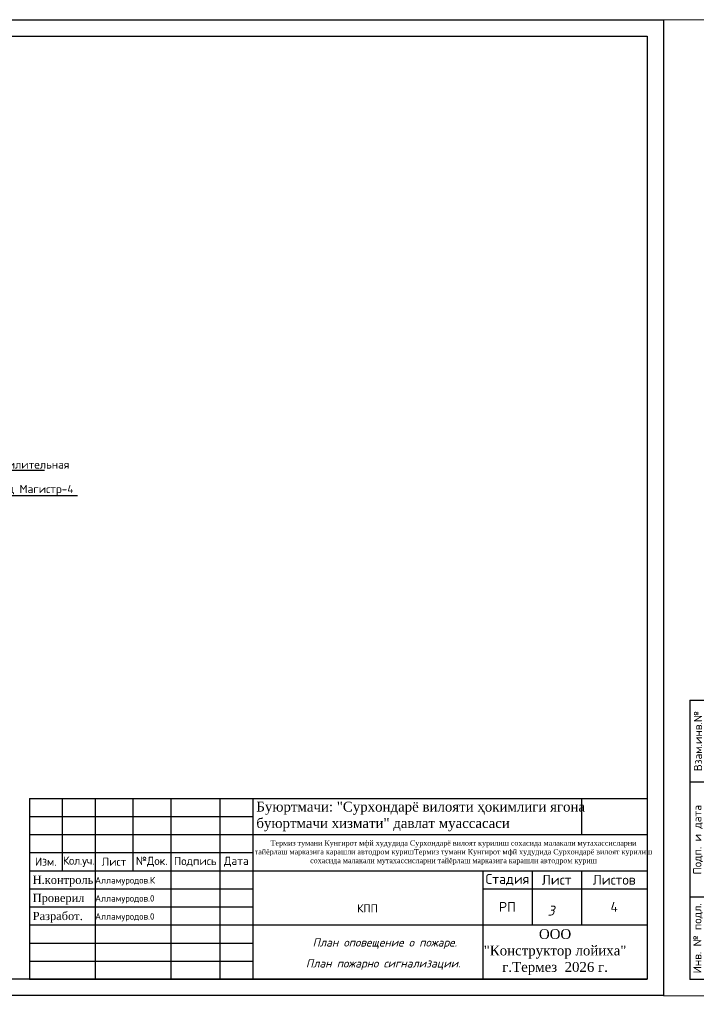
# Model space of a CAD drawing. Header units: millimetres. Extents: x -228268 to 1513407, y -439898 to -137408.
# Tile 26 of 128: x -109508 to -88912, y -247611 to -217653. Entities that reach past the tile are written whole.
import ezdxf
from ezdxf import colors
from ezdxf.entities.mleader import LeaderData, LeaderLine
from ezdxf.math import Vec2, Vec3

# ---------------------------------------------------------------- set-up
doc = ezdxf.new("R2010")
doc.units = ezdxf.units.MM
for name, color, linetype in [('PDF _0', 7, 'Continuous'), ('Text', 154, 'Continuous'), ('Штамп опасные', 7, 'Continuous'), ('Электрика', 7, 'Continuous')]:
    doc.layers.add(name, color=color, linetype=linetype)
doc.layers.add('Рамка (Sheet frame)', color=7, linetype='Continuous', lineweight=30)
doc.layers.add('Элемент модели - Зона_Ном_пера__41', color=7, linetype='Continuous', lineweight=25)
doc.styles.add('250', font='isocpeur.ttf', dxfattribs={"height": 250})
doc.styles.add('Bobur ISOCPEUR', font='isocpeur.ttf')
doc.styles.add('V@ler@Live', font='isocpeur.ttf')
doc.styles.add('ViTEXT', font='isocpeur.ttf')
doc.styles.add('Бристоль', font='isocpeui.ttf')
doc.styles.add('ГОСТ 250', font='isocpeur.ttf', dxfattribs={"height": 250})
doc.styles.add('Мой 250', font='isocpeui.ttf', dxfattribs={"height": 250})

# ---------------------------------------------------------------- blocks, each defined once
blk = doc.blocks.new('*U557')
at = {"lineweight": 30, "ltscale": 15}
blk.add_lwpolyline([(41010, 29700), (42010, 29700), (42010, 29200), (41010, 29200)], close=True, dxfattribs=at)
at = {"layer": 'Электрика', "color": 7, "lineweight": 30}
for p, q in [((810, 9000), (810, 500)), ((810, 9000), (2010, 9000)), ((1310, 9000), (1310, 500)), ((2010, 6500), (810, 6500)), ((2010, 3000), (810, 3000)), ((2010, 500), (810, 500))]:
    blk.add_line(p, q, dxfattribs=at)
at = {"layer": 'Электрика', "color": 7, "lineweight": 18}
blk.add_lwpolyline([(10, 0), (42010, 0), (42010, 29700), (10, 29700)], close=True, dxfattribs=at)
at = {"layer": 'Электрика', "color": 7, "lineweight": 30}
blk.add_lwpolyline([(2010, 500), (41510, 500), (41510, 29200), (2010, 29200)], close=True, dxfattribs=at)
at = {"insert": (39719, 413), "char_height": 250, "width": 1756.5, "attachment_point": 1, "style": '250'}
blk.add_mtext('Формат A3', dxfattribs=at)
at = {"layer": 'Электрика', "color": 7, "char_height": 250, "width": 2500, "attachment_point": 5, "rotation": 90, "style": 'ГОСТ 250'}
for s, insert in [('Взам.инв.№', (1060, 7750)), ('Подп. и дата', (1060, 4750)), ('Инв. № подл.', (1060, 1750))]:
    blk.add_mtext(s, dxfattribs=dict(at, insert=insert))
blk = doc.blocks.new('_None')

msp = doc.modelspace()

# ---------------------------------------------------------------- linework, layer by layer
at = {"layer": 'PDF _0', "linetype": 'ByBlock', "lineweight": 25}
for points in [[(-89912.4, -247346.5), (-131908.1, -247346.5), (-131908.1, -217653.2), (-89912.4, -217653.2)], [(-90411.9, -246847), (-129909.9, -246847), (-129909.9, -218152.7), (-90411.9, -218152.7)]]:
    msp.add_lwpolyline(points, close=True, dxfattribs=at)
at = {"layer": 'Штамп опасные'}
for p, q in [((-109211.9, -241347), (-90411.9, -241347)), ((-109211.9, -241347), (-109211.9, -246847)), ((-108211.9, -241347), (-108211.9, -243547)), ((-107211.9, -241347), (-107211.9, -246847)), ((-106061.9, -241347), (-106061.9, -243547)), ((-104911.9, -241347), (-104911.9, -246847)), ((-103411.9, -241347), (-103411.9, -246847)), ((-102411.9, -241347), (-102411.9, -246847)), ((-92411.9, -241347), (-92411.9, -242447)), ((-90411.9, -241347), (-90411.9, -246847)), ((-109211.9, -241897), (-102411.9, -241897)), ((-109211.9, -242447), (-90411.9, -242447)), ((-109211.9, -242997), (-102411.9, -242997)), ((-109211.9, -243547), (-95411.9, -243547)), ((-95411.9, -243547), (-95411.9, -244097)), ((-93911.9, -243547), (-93911.9, -245197)), ((-92411.9, -243547), (-92411.9, -245197)), ((-109211.9, -244097), (-102411.9, -244097)), ((-95411.9, -244097), (-90411.9, -244097)), ((-109211.9, -244647), (-102411.9, -244647)), ((-109211.9, -245197), (-90411.9, -245197)), ((-95411.9, -245197), (-95411.9, -246847)), ((-109211.9, -245747), (-102411.9, -245747)), ((-109211.9, -246297), (-102411.9, -246297)), ((-109211.9, -246847), (-90411.9, -246847))]:
    msp.add_line(p, q, dxfattribs=at)
at = {"layer": 'Штамп опасные', "lineweight": 25}
for p, q in [((-95411.9, -243547), (-90411.9, -243547)), ((-95411.9, -244097), (-95411.9, -245197))]:
    msp.add_line(p, q, dxfattribs=at)

# ---------------------------------------------------------------- block references
at = {"color": 7, "lineweight": 25}
msp.add_blockref('*U557', (-89921.9, -247353.2), dxfattribs=at)

# ---------------------------------------------------------------- texts
at = {"lineweight": 0, "ltscale": 10, "insert": (-152158.1, -218940), "char_height": 400, "width": 22277.353, "attachment_point": 5, "style": 'Bobur ISOCPEUR'}
msp.add_mtext('\\pi238.804;{\\C256;\\c0;Типовые чертежи крепления извещателя пожарного дымового  \\A1;\\C256;ИП-212-68M\\C256;\\c0; и ручной-\\A0;ИПР-513-10\\A1;. \\A0; }', dxfattribs=at)
at = {"color": 7, "lineweight": 25, "ltscale": 0.095, "char_height": 250, "width": 6900, "attachment_point": 5, "style": 'Мой 250'}
for s, insert in [('План {\\C7;оповещение о пожаре}.{\\C7; }', (-98394.8, -245763.3)), ('{\\C7;План пожарно сигнализации. }', (-98443.2, -246400.4))]:
    msp.add_mtext(s, dxfattribs=dict(at, insert=insert))
at = {"layer": 'Text', "color": 0, "lineweight": 20, "ltscale": 30, "insert": (-98920.9, -244691.3), "char_height": 250, "width": 7000, "attachment_point": 5, "style": 'V@ler@Live'}
msp.add_mtext('{\\C7;КПП}', dxfattribs=at)
at = {"layer": 'Рамка (Sheet frame)', "color": 7, "lineweight": 15, "insert": (-149158.3, -225607.1), "char_height": 250, "width": 15237.265, "attachment_point": 4, "style": 'Бристоль'}
msp.add_mtext('\\pi6641.54902;Примечание:\\P\\pi0;1. Монтаж {\\C256;пожарных дымовых извещателей выполнить }на расстоянии не более 4 метров от стены.\\P2. {\\C0;При монтаже подвесных потолков предусмотреть доступ к извещателям, для обеспечения обслуживания дымовых извещателей. Крепления всех дымовых извещателей за и под подвесным потолком \\C256;могут быть откорректированы с учетом всех нормативных документов, а также с учётом расположения освещения, вентиляции или других коммуникаций,\\C0; высотную отметку плана смотреть в архитектурно-строительной части проекта.}', dxfattribs=at)
at = {"layer": 'Штамп опасные', "lineweight": 25, "style": 'ViTEXT'}
for s, insert, char_height, width, attachment_point in [('{\\fTimes New Roman|b0|i0|c204|p18;\\C0;Буюртмачи: "Сурхондарё вилояти ҳокимлиги ягона буюртмачи хизмати" давлат муассасаси}', (-102303.2, -241897), 300, 10000, 4), ('{\\fTimes New Roman|b0|i0|c204|p18;\\C0;Термиз тумани Кунгирот мфй худудида Сурхондарё вилоят курилиш сохасида малакали мутахассисларни тайёрлаш марказига карашли автодром куришТермиз тумани Кунгирот мфй худудида Сурхондарё вилоят курилиш сохасида малакали мутахассисларни тайёрлаш марказига карашли автодром куриш}', (-96303.2, -242997), 160, 12000, 5), ('Изм.', (-108711.9, -243272), 250, 1000, 5), ('{\\T0.95;Кол.уч.}', (-107711.9, -243272), 250, 1000, 5), ('Лист', (-106636.9, -243272), 250, 1150, 5), ('№Док.\\P', (-105486.9, -243272), 250, 1150, 5), ('Подпись', (-104161.9, -243272), 250, 1500, 5), ('Дата', (-102911.9, -243272), 250, 1000, 5), ('{\\fTimes New Roman|b0|i0|c204|p18;\\C0;Н.контроль}', (-109111.9, -243863.8), 250, 1800, 4), ('Алламуродов.К', (-107211.9, -243863.8), 200, 2000, 4), ('Стадия', (-94661.9, -243822), 300, 1500, 5), ('Лист', (-93161.9, -243822), 300, 1500, 5), ('Листов', (-91411.9, -243822), 300, 2000, 5), ('{\\fTimes New Roman|b0|i0|c204|p18;\\C0;Проверил\\Ftxt|c204; }', (-109111.9, -244413.8), 250, 1800, 4), ('Алламуродов.0', (-107211.9, -244413.8), 200, 2000, 4), ('РП', (-94661.9, -244647), 300, 1500, 5), ('4', (-91411.9, -244647), 300, 2000, 5), ('{\\fTimes New Roman|b0|i0|c204|p18;\\C0;Разработ.}', (-109111.9, -244963.8), 250, 1800, 4), ('Алламуродов.0', (-107211.9, -244963.8), 200, 2000, 4), ('{\\fTimes New Roman|b0|i0|c204|p18;\\C0;ООО \\P"Конструктор лойиха"\\Pг.Термез  2026 г.\\Ftxt|c204;  }', (-93211.9, -246022), 300, 5000, 5)]:
    msp.add_mtext(s, dxfattribs=dict(at, insert=insert, char_height=char_height, width=width, attachment_point=attachment_point))
at = {"layer": 'Элемент модели - Зона_Ном_пера__41', "color": 0, "linetype": 'Continuous', "lineweight": 5, "insert": (-93333.8, -244760.8), "char_height": 300, "width": 1500, "attachment_point": 5, "style": 'Бристоль'}
msp.add_mtext('3', dxfattribs=at)

# ---------------------------------------------------------------- leaders
at = {"color": 7, "lineweight": 25}
ml = msp.add_multileader_mtext('Standard', dxfattribs=at)
ml.set_content('{\\fISOCPEUR|b0|i0|c204|p34;Усилительная }', color=7, style='250')
ml.set_leader_properties()
ml.build(insert=Vec2(0, 0))
ml.multileader.update_dxf_attribs({"has_dogleg": 0, "text_left_attachment_type": 6, "text_right_attachment_type": 6, "dogleg_length": 431.6, "arrow_head_size": 200})
ctx = ml.context
ctx.base_point, ctx.char_height, ctx.arrow_head_size, ctx.plane_origin = Vec3(-110139.5, -231362.4), 250, 200, Vec3(-102377.6, -237605.1)
ctx.left_attachment, ctx.right_attachment, ctx.text_align_type = 6, 6, 1
notes = []
notes.append((ctx, [(1, (1, 1, 0), (-110571.2, -231362.4), (1, 0), 431.6, [(0, [(-112397.3, -229988)], 0, [])])]))
ctx.mtext.insert, ctx.mtext.width, ctx.mtext.defined_height, ctx.mtext.alignment, ctx.mtext.flow_direction = Vec3(-109075, -231062.4), 1367.593, 22.8, 2, 5
ml = msp.add_multileader_mtext('Standard', dxfattribs=at)
ml.set_content('Гранд Магистр-4', color=7, style='250')
ml.set_leader_properties()
ml.set_arrow_properties(name='NONE')
ml.build(insert=Vec2(0, 0))
ml.multileader.update_dxf_attribs({"has_dogleg": 0, "text_left_attachment_type": 6, "text_right_attachment_type": 6, "arrow_head_size": 200})
ctx = ml.context
ctx.base_point, ctx.char_height, ctx.arrow_head_size, ctx.plane_origin = Vec3(-110575.7, -232125.5), 250, 200, Vec3(-96964, -244934.5)
ctx.left_attachment, ctx.right_attachment, ctx.text_align_type = 6, 6, 1
notes.append((ctx, [(1, (1, 1, 0), (-111007.4, -232125.5), (1, 0), 431.6, [(0, [(-112259.2, -230849.4)], 0, [])])]))
ctx.mtext.insert, ctx.mtext.width, ctx.mtext.defined_height, ctx.mtext.alignment, ctx.mtext.flow_direction = Vec3(-109236.8, -231806.1), 3194.058, 53.2, 2, 5
for ctx, leaders in notes:
    for number, flags, end, landing, length, lines in leaders:
        leader = LeaderData()
        leader.index, (leader.has_last_leader_line, leader.has_dogleg_vector, leader.attachment_direction) = number, flags
        leader.last_leader_point, leader.dogleg_vector, leader.dogleg_length = Vec3(end), Vec3(landing), length
        for number, points, colour, breaks in lines:
            line = LeaderLine()
            line.index, line.vertices, line.color, line.breaks = number, Vec3.list(points), colors.encode_raw_color(colour), breaks
            leader.lines.append(line)
        ctx.leaders.append(leader)

doc.saveas('drawing.dxf')
